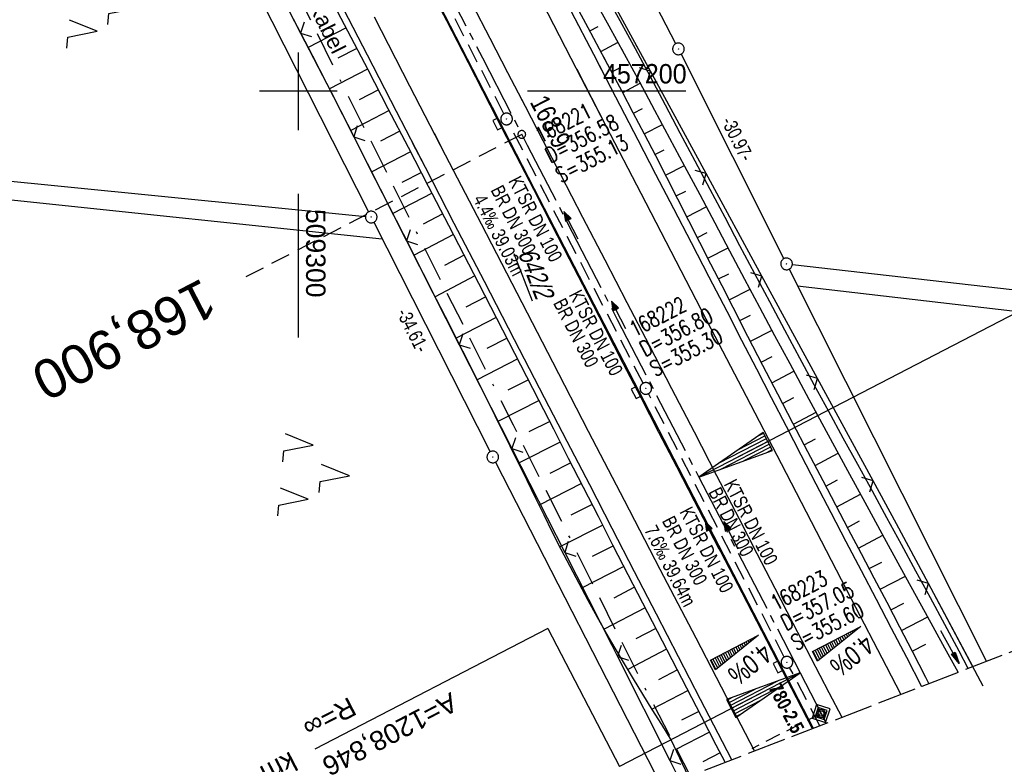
# Model space of a CAD drawing. Extents: x 508896 to 509497, y 457065 to 458031.
# Tile 4 of 45: x 509264 to 509391, y 457113 to 457209. Entities that reach past the tile are written whole.
import ezdxf
from ezdxf.enums import TextEntityAlignment as Align

# ---------------------------------------------------------------- set-up
doc = ezdxf.new("R2010")
doc.units = 0
doc.header["$LTSCALE"] = 10
doc.header["$MEASUREMENT"] = 0
for name, pattern in [('ACAD_ISO16W100', [73, 15, -6.5, 15, -6.5, 15, -7, 1, -7]), ('ACHSE', [5.5, 4, -0.5, 0.5, -0.5]), ('AUSGEZOGEN', [0]), ('LT00', [0]), ('LT14', [0.6, 0.5, -0.1]), ('LT17', [0.15, 0.1, -0.05]), ('STRICHLINIE2', [0.375, 0.25, -0.125])]:
    doc.linetypes.add(name, pattern=pattern)
doc.layers.get('0').update_dxf_attribs({"linetype": 'LT00'})
for name, color, linetype in [('--EK_FBR', 1, 'LT00'), ('--EK_Halt-Pfeil', 4, 'LT00'), ('--EK_Haltung', 7, 'STRICHLINIE2'), ('--EK_Haltung-Text', 140, 'LT00'), ('--EK_Schacht-Text', 5, 'LT00'), ('--EK_ST-93-1', 30, 'LT17'), ('--EK_STATIONSZEICHEN', 19, 'LT00'), ('--EK_STATIONSZEICHEN_NR', 19, 'LT17'), ('--EL_DFK_AB_L', 21, 'LT00'), ('--EL_DFK_AB_P', 7, 'LT00'), ('--EL_Halt-Pfeil', 4, 'LT00'), ('--EL_Haltung', 182, 'STRICHLINIE2'), ('--EL_Haltung-Text', 182, 'LT00'), ('-AX-093', 35, 'ACHSE'), ('-EL-93-1', 250, 'LT00'), ('-QUE-20O', 11, 'LT00'), ('-QUE-20W', 11, 'LT00'), ('-ST-93-1', 250, 'LT00'), ('-STATIONSZEICHEN', 19, 'LT00'), ('-STATIONZEICHEN_NR', 19, 'LT00'), ('ABSTAND', 8, 'LT00'), ('BAB-KABEL', 220, 'ACAD_ISO16W100'), ('BAB-KABEL_TEXT', 221, 'Continuous'), ('DFK_AB_FLNR', 7, 'Continuous'), ('DFK_AB_L', 21, 'LT00'), ('DFK_AB_P', 7, 'LT00'), ('DFK_KATASTER', 250, 'LT00'), ('DFK_NUTZUNG', 250, 'LT00'), ('DFK_TOPO-ANL', 252, 'LT00'), ('PFEIL', 140, 'AUSGEZOGEN'), ('V113_AFBR_BAB', 250, 'LT00'), ('V113_BOESCH', 250, 'LT00'), ('V113_BOSCHUNG', 250, 'LT00'), ('V113_GRABEN', 250, 'LT00'), ('V113_H_BORD', 8, 'LT00'), ('V113_KA_PRUF', 182, 'LT00'), ('V113_LD_MARK', 250, 'LT00'), ('V113_RASTER', 250, 'LT00'), ('V113_SINKK', 182, 'LT00'), ('V113_ZAUN', 40, 'LT00'), ('V114_AFBR_BAB', 250, 'LT00'), ('V114_BOESCH', 250, 'LT00'), ('V114_BOSCHUNG', 250, 'LT00'), ('V114_GRABEN', 250, 'LT00'), ('V114_H_BORD', 8, 'LT00'), ('V114_KA_PRUF', 182, 'LT00'), ('V114_LD_MARK', 250, 'LT00'), ('V114_RASTER', 250, 'LT00'), ('V114_SINKK', 182, 'LT00'), ('V114_ZAUN', 40, 'LT00')]:
    doc.layers.add(name, color=color, linetype=linetype)
doc.layers.add('-BLATT_113-RAND', color=7, linetype='LT14', plot=False)
doc.styles.add('Arial', font='ARIAL.TTF')
doc.styles.add('Beschrift', font='ARIAL.TTF')
doc.styles.add('Haltungsbeschriftung', font='ARIAL.TTF', dxfattribs={"width": 0.75})
doc.styles.add('Knoten', font='ARIALBD.TTF', dxfattribs={"width": 0.8, "height": 1.8})
doc.styles.add('schachtbeschriftung', font='romans.shx', dxfattribs={"width": 0.75, "height": 2})
doc.styles.get("Standard").update_dxf_attribs({"font": 'ARIAL.TTF'})

# ---------------------------------------------------------------- blocks, each defined once
blk = doc.blocks.new('SYMB0003')
at = {"color": 0, "linetype": 'ByBlock'}
for p, q in [((-0.015712, 0), (0.010166, 0.012015)), ((0, -0.021257), (-0.015712, 0)), ((0.010166, 0.012015), (0, -0.021257))]:
    blk.add_line(p, q, dxfattribs=at)
for points in [[(-0.031395, 0.499013), (-0.093691, 0.491144), (-0.154509, 0.475528), (-0.21289, 0.452414), (-0.267913, 0.422164), (-0.318712, 0.385257), (-0.364484, 0.342274), (-0.404509, 0.293893), (-0.438154, 0.240877), (-0.464888, 0.184062), (-0.484292, 0.124345), (-0.496058, 0.062667), (-0.5, 0)], [(-0.5, 0), (-0.496058, -0.062667), (-0.484292, -0.124345), (-0.464888, -0.184062), (-0.438154, -0.240877), (-0.404509, -0.293893), (-0.364485, -0.342274), (-0.318712, -0.385257), (-0.267914, -0.422164), (-0.21289, -0.452414), (-0.154509, -0.475529), (-0.093691, -0.491144), (-0.031395, -0.499014), (0.031395, -0.499014)], [(0.5, 0), (0.496057, 0.062667), (0.484292, 0.124345), (0.464888, 0.184062), (0.438153, 0.240877), (0.404509, 0.293893), (0.364484, 0.342274), (0.318712, 0.385257), (0.267913, 0.422164), (0.21289, 0.452414), (0.154509, 0.475528), (0.093691, 0.491144), (0.031395, 0.499013), (-0.031395, 0.499013)], [(0.031395, -0.499014), (0.093691, -0.491144), (0.154509, -0.475529), (0.21289, -0.452414), (0.267914, -0.422164), (0.318712, -0.385257), (0.364485, -0.342274), (0.404509, -0.293893), (0.438154, -0.240877), (0.464889, -0.184062), (0.484292, -0.124345), (0.496058, -0.062667), (0.5, 0)]]:
    blk.add_lwpolyline(points, dxfattribs=at)
blk = doc.blocks.new('SYMB7221')
at = {"color": 0, "linetype": 'ByBlock'}
for p, q in [((0, 0.435), (-0.11, 0.065)), ((0.11, 0.065), (0, 0.435)), ((0.25, 0.065), (0.11, 0.065)), ((-0.35, -0.065), (-0.46, -0.435)), ((0.35, -0.065), (0.24, -0.435))]:
    blk.add_line(p, q, dxfattribs=at)
for points in [[(-0.1, -0.435), (-0.24, -0.435), (-0.35, -0.065)], [(0.6, -0.435), (0.46, -0.435), (0.35, -0.065)]]:
    blk.add_lwpolyline(points, dxfattribs=at)
blk = doc.blocks.new('Pfreil3')
at = {"layer": 'PFEIL'}
blk.add_hatch(color=256, dxfattribs=at).paths.add_polyline_path([(-1.55, 0.27), (-1.55, -0.27), (0, 0)])
for p, q in [((-1.55, 0), (-4.83, 0)), ((-1.55, -0.27), (-1.55, 0.27)), ((-1.55, 0.27), (0, 0)), ((0, 0), (-1.55, -0.27))]:
    blk.add_line(p, q, dxfattribs=at)
blk = doc.blocks.new('SYMB0024')
at = {"color": 0, "linetype": 'ByBlock'}
for p, q in [((-0.5, 0.5), (0, 0)), ((0, 0), (0.5, 0.5))]:
    blk.add_line(p, q, dxfattribs=at)
blk = doc.blocks.new('SYMB0652')
at = {"color": 0, "linetype": 'ByBlock'}
blk.add_lwpolyline([(-0.15, -0.075), (0.15, -0.075), (0.15, 0.075), (-0.15, 0.075), (-0.15, -0.075)], dxfattribs=at)
blk = doc.blocks.new('SYMB0070')
at = {"color": 0, "linetype": 'ByBlock'}
for p, q in [((-0.5, 0), (0.2, 0)), ((0.5, 0), (0.2, 0.1)), ((0.2, 0.1), (0.2, 0)), ((0.468, 0), (0.21, 0.086)), ((0.21, 0.086), (0.21, -0.086)), ((0.21, -0.086), (0.468, 0)), ((0.22, -0.072), (0.437, 0)), ((0.23, -0.058), (0.405, 0)), ((0.24, -0.045), (0.374, 0)), ((0.342, 0), (0.25, 0.031)), ((0.25, 0.031), (0.25, -0.031)), ((0.25, -0.031), (0.342, 0)), ((0.26, -0.017), (0.31, 0)), ((0.27, -0.003), (0.279, 0))]:
    blk.add_line(p, q, dxfattribs=at)
for points in [[(0.2, 0), (0.2, -0.1), (0.5, 0)], [(0.437, 0), (0.22, 0.072), (0.22, -0.072)], [(0.405, 0), (0.23, 0.058), (0.23, -0.058)], [(0.374, 0), (0.24, 0.045), (0.24, -0.045)], [(0.31, 0), (0.26, 0.017), (0.26, -0.017)], [(0.279, 0), (0.27, 0.003), (0.27, -0.003)]]:
    blk.add_lwpolyline(points, dxfattribs=at)
blk = doc.blocks.new('SYMB18')
at = {"color": 0, "linetype": 'ByBlock'}
for p, q in [((1, 0.13), (0, 0)), ((0.000669, 0), (1, 0)), ((0.307692, 0.04), (1, 0.04)), ((0.615385, 0.08), (1, 0.08)), ((0.923077, 0.12), (1, 0.12)), ((0.307692, -0.04), (1, -0.04)), ((0.615385, -0.08), (1, -0.08)), ((0.923077, -0.12), (1, -0.12))]:
    blk.add_line(p, q, dxfattribs=at)
at = {"color": 0, "linetype": 'ByBlock', "flags": 128}
blk.add_lwpolyline([(0, 0), (1, -0.13), (1, 0.13)], dxfattribs=at)
blk = doc.blocks.new('SYMB2')
at = {"color": 0, "linetype": 'ByBlock', "flags": 128}
for points in [[(-0.031395, 0.499013), (-0.093691, 0.491144), (-0.154509, 0.475528), (-0.21289, 0.452414), (-0.267913, 0.422164), (-0.318712, 0.385257), (-0.364484, 0.342274), (-0.404509, 0.293893), (-0.438154, 0.240877), (-0.464888, 0.184062), (-0.484292, 0.124345), (-0.496058, 0.062667), (-0.5, 0)], [(-0.5, 0), (-0.496058, -0.062667), (-0.484292, -0.124345), (-0.464888, -0.184062), (-0.438154, -0.240877), (-0.404509, -0.293893), (-0.364485, -0.342274), (-0.318712, -0.385257), (-0.267914, -0.422164), (-0.21289, -0.452414), (-0.154509, -0.475529), (-0.093691, -0.491144), (-0.031395, -0.499014), (0.031395, -0.499014)], [(0.5, 0), (0.496057, 0.062667), (0.484292, 0.124345), (0.464888, 0.184062), (0.438153, 0.240877), (0.404509, 0.293893), (0.364484, 0.342274), (0.318712, 0.385257), (0.267913, 0.422164), (0.21289, 0.452414), (0.154509, 0.475528), (0.093691, 0.491144), (0.031395, 0.499013), (-0.031395, 0.499013)], [(0.031395, -0.499014), (0.093691, -0.491144), (0.154509, -0.475529), (0.21289, -0.452414), (0.267914, -0.422164), (0.318712, -0.385257), (0.364485, -0.342274), (0.404509, -0.293893), (0.438154, -0.240877), (0.464889, -0.184062), (0.484292, -0.124345), (0.496058, -0.062667), (0.5, 0)]]:
    blk.add_lwpolyline(points, dxfattribs=at)
blk = doc.blocks.new('Netzknoten_SYMB')
at = {"flags": 128}
blk.add_lwpolyline([(0, -0.864), (0.864, 0), (0, 0.864), (-0.864, 0)], close=True, dxfattribs=at)
blk.add_circle((0, 0), 0.36)

msp = doc.modelspace()

# ---------------------------------------------------------------- linework, layer by layer
at = {"layer": '--EK_FBR', "color": 2}
for points in [[(509316.7, 457213.71), (509319.07, 457209.11), (509321.87, 457203.68), (509324.67, 457198.26), (509327.47, 457192.83), (509330.27, 457187.41), (509332.57, 457182.93), (509334.88, 457178.45), (509337.19, 457173.96), (509339.5, 457169.48), (509341.81, 457165), (509344.1, 457160.57), (509346.39, 457156.14), (509348.69, 457151.71), (509350.99, 457147.28), (509353.29, 457142.85), (509357.11, 457135.48), (509360.93, 457128.12), (509364.75, 457120.75), (509366.18, 457117.98)], [(509322.4, 457211.2), (509324.67, 457206.81), (509326.94, 457202.43), (509329.21, 457198.06), (509331.48, 457193.68), (509333.76, 457189.3), (509336.61, 457183.81), (509339.46, 457178.32), (509342.31, 457172.83), (509345.16, 457167.33), (509348.06, 457161.74), (509350.96, 457156.16), (509353.86, 457150.57), (509356.75, 457144.98), (509359.06, 457140.51), (509361.37, 457136.04), (509363.69, 457131.57), (509366, 457127.1), (509368.31, 457122.64), (509369.97, 457119.44)], [(509328.45, 457199.52), (509329.21, 457198.06), (509331.48, 457193.68), (509333.76, 457189.3), (509336.61, 457183.81), (509339.46, 457178.32), (509342.31, 457172.83), (509345.16, 457167.33), (509348.06, 457161.74), (509350.96, 457156.16), (509353.86, 457150.57), (509356.75, 457144.98), (509359.06, 457140.51), (509361.37, 457136.04), (509363.69, 457131.57), (509366, 457127.1), (509368.31, 457122.64), (509369.97, 457119.44)], [(509324.85, 457197.91), (509327.47, 457192.83), (509330.27, 457187.41), (509332.57, 457182.93), (509334.88, 457178.45), (509337.19, 457173.96), (509339.5, 457169.48), (509341.81, 457165), (509344.1, 457160.57), (509346.39, 457156.14), (509348.69, 457151.71), (509350.99, 457147.28), (509353.29, 457142.85), (509357.11, 457135.48), (509360.93, 457128.12), (509364.75, 457120.75), (509366.18, 457117.98)]]:
    msp.add_lwpolyline(points, dxfattribs=at)
at = {"layer": '--EK_FBR'}
for points in [[(509355.81, 457113.98), (509354.62, 457116.29), (509351.79, 457121.75), (509348.96, 457127.22), (509346.14, 457132.69), (509343.31, 457138.16), (509340.42, 457143.75), (509337.52, 457149.35), (509334.62, 457154.94), (509331.72, 457160.54), (509327.84, 457168.02), (509323.96, 457175.51), (509320.09, 457182.99), (509316.36, 457190.2), (509312.63, 457197.41), (509308.91, 457204.63), (509305.87, 457210.5)], [(509335.15, 457210.26), (509338, 457204.76), (509340.85, 457199.26), (509343.71, 457193.76), (509346, 457189.35), (509348.3, 457184.93), (509350.59, 457180.52), (509352.88, 457176.1), (509355.17, 457171.68), (509357.08, 457167.99), (509358.99, 457164.29), (509360.9, 457160.59), (509362.81, 457156.89), (509364.73, 457153.2), (509366.64, 457149.5), (509368.58, 457145.78), (509370.52, 457142.06), (509372.47, 457138.34), (509374.41, 457134.62), (509376.36, 457130.9), (509378.3, 457127.18), (509380.26, 457123.42)], [(509338.41, 457203.98), (509340.85, 457199.26), (509343.71, 457193.76), (509346, 457189.35), (509348.3, 457184.93), (509350.59, 457180.52), (509352.88, 457176.1), (509355.17, 457171.68), (509357.08, 457167.99), (509358.99, 457164.29), (509360.9, 457160.59), (509362.81, 457156.89), (509364.73, 457153.2), (509366.64, 457149.5), (509368.58, 457145.78), (509370.52, 457142.06), (509372.47, 457138.34), (509374.41, 457134.62), (509376.36, 457130.9), (509378.3, 457127.18), (509380.26, 457123.42)], [(509355.81, 457113.98), (509354.62, 457116.29), (509351.79, 457121.75), (509348.96, 457127.22), (509346.14, 457132.69), (509343.31, 457138.16), (509340.42, 457143.75), (509337.52, 457149.35), (509334.62, 457154.94), (509331.72, 457160.54), (509327.84, 457168.02), (509323.96, 457175.51), (509320.09, 457182.99), (509316.36, 457190.2), (509314.71, 457193.38)]]:
    msp.add_lwpolyline(points, dxfattribs=at)
at = {"layer": '--EK_Haltung'}
for p, q in [((509326.48, 457197.09), (509308.83, 457231.42)), ((509344.4, 457162.42), (509327.16, 457195.76)), ((509362.58, 457127.19), (509345.09, 457161.09)), ((509367.14, 457118.35), (509363.27, 457125.86))]:
    msp.add_line(p, q, dxfattribs=at)
at = {"layer": '--EK_ST-93-1', "ltscale": 2.5}
msp.add_line((509328.78, 457194.45), (509293.24, 457176.1), dxfattribs=at)
at = {"layer": '--EK_STATIONSZEICHEN_NR', "ltscale": 2}
msp.add_line((509367.32, 457119.93), (509358.41, 457115.4), dxfattribs=at)
at = {"layer": '--EL_DFK_AB_L'}
for p, q in [((509348.61, 457206.12), (509283.27, 457332.7)), ((509241.32, 457318.02), (509309.05, 457184.48)), ((509349.29, 457204.78), (509362.53, 457178.45)), ((509309.73, 457183.14), (509324.7, 457153.61)), ((509363.21, 457177.11), (509388.61, 457126.64)), ((509325.38, 457152.27), (509346.8, 457110.5))]:
    msp.add_line(p, q, dxfattribs=at)
at = {"layer": '--EL_Haltung'}
for p, q in [((509326.48, 457197.09), (509308.83, 457231.42)), ((509344.4, 457162.42), (509327.16, 457195.76)), ((509362.58, 457127.19), (509345.09, 457161.09)), ((509367.14, 457118.35), (509363.27, 457125.86))]:
    msp.add_line(p, q, dxfattribs=at)
at = {"layer": '-AX-093', "ltscale": 0.2}
msp.add_lwpolyline([(509317.92, 457215.54), (509323.7, 457204.31), (509329.49, 457193.08), (509335.28, 457181.85), (509341.08, 457170.63), (509351.58, 457150.35), (509364.62, 457125.15), (509367.97, 457118.67)], dxfattribs=at)
at = {"layer": '-BLATT_113-RAND'}
msp.add_lwpolyline([(508896.03, 457928.01), (509229.23, 457065.1), (509496.96, 457168.48), (509163.77, 458031.39), (508896.03, 457928.01)], dxfattribs=at)
at = {"layer": '-EL-93-1'}
for p, q in [((509356.02, 457152.65), (509411.08, 457181.15)), ((509332.14, 457130.86), (509302.14, 457115.33)), ((509332.14, 457130.86), (509341.34, 457113.1)), ((509360.18, 457122.85), (509341.34, 457113.1))]:
    msp.add_line(p, q, dxfattribs=at)
at = {"layer": '-QUE-20O'}
for p, q in [((509370.97, 457129.97), (509370.8, 457130.29)), ((509371.06, 457130.43), (509371.2, 457130.16)), ((509371.44, 457130.35), (509371.33, 457130.57)), ((509371.6, 457130.71), (509371.68, 457130.54)), ((509371.92, 457130.74), (509371.86, 457130.85)), ((509372.13, 457130.98), (509372.16, 457130.93)), ((509372.4, 457131.12), (509372.4, 457131.12)), ((509368.4, 457129.05), (509368.82, 457128.25)), ((509369.06, 457128.44), (509368.67, 457129.19)), ((509368.93, 457129.33), (509369.29, 457128.63)), ((509369.53, 457128.82), (509369.2, 457129.47)), ((509369.47, 457129.6), (509369.77, 457129.01)), ((509370.01, 457129.21), (509369.73, 457129.74)), ((509370, 457129.88), (509370.25, 457129.4)), ((509370.49, 457129.59), (509370.27, 457130.02)), ((509370.53, 457130.16), (509370.73, 457129.78)), ((509366.27, 457127.95), (509366.91, 457126.72)), ((509367.14, 457126.91), (509366.54, 457128.09)), ((509366.8, 457128.23), (509367.38, 457127.1)), ((509367.62, 457127.29), (509367.07, 457128.36)), ((509367.33, 457128.5), (509367.86, 457127.48)), ((509368.1, 457127.68), (509367.6, 457128.64)), ((509367.87, 457128.78), (509368.34, 457127.87)), ((509368.58, 457128.06), (509368.13, 457128.92))]:
    msp.add_line(p, q, dxfattribs=at)
msp.add_lwpolyline([(509366.85, 457126.67), (509366.2, 457127.91), (509372.42, 457131.13), (509366.85, 457126.67)], dxfattribs=at)
at = {"layer": '-QUE-20W'}
for p, q in [((509357.4, 457129.03), (509357.59, 457128.65)), ((509357.83, 457128.85), (509357.66, 457129.17)), ((509357.93, 457129.31), (509358.07, 457129.04)), ((509358.31, 457129.23), (509358.2, 457129.45)), ((509358.46, 457129.58), (509358.55, 457129.42)), ((509358.79, 457129.61), (509358.73, 457129.72)), ((509358.99, 457129.86), (509359.02, 457129.8)), ((509359.26, 457129.99), (509359.26, 457130)), ((509355.44, 457126.93), (509355, 457127.79)), ((509355.26, 457127.93), (509355.68, 457127.12)), ((509355.92, 457127.32), (509355.53, 457128.07)), ((509355.8, 457128.2), (509356.16, 457127.51)), ((509356.4, 457127.7), (509356.06, 457128.34)), ((509356.33, 457128.48), (509356.64, 457127.89)), ((509356.88, 457128.08), (509356.6, 457128.62)), ((509356.86, 457128.76), (509357.11, 457128.27)), ((509357.35, 457128.46), (509357.13, 457128.89)), ((509353.13, 457126.83), (509353.77, 457125.6)), ((509354.01, 457125.79), (509353.4, 457126.96)), ((509353.67, 457127.1), (509354.25, 457125.98)), ((509354.49, 457126.17), (509353.93, 457127.24)), ((509354.2, 457127.38), (509354.72, 457126.36)), ((509354.96, 457126.55), (509354.47, 457127.52)), ((509354.73, 457127.65), (509355.2, 457126.74))]:
    msp.add_line(p, q, dxfattribs=at)
msp.add_lwpolyline([(509353.71, 457125.55), (509353.07, 457126.79), (509359.28, 457130.01), (509353.71, 457125.55)], dxfattribs=at)
at = {"layer": 'BAB-KABEL', "ltscale": 0.03, "flags": 128}
msp.add_lwpolyline([(509027.44, 457978.74), (509029.99, 457962.29), (509036.08, 457925.56), (509042.53, 457891.09), (509050.2, 457856.61), (509058.31, 457823.55), (509063.57, 457801.98), (509070.72, 457774.03), (509076, 457755.23), (509080.34, 457739.42), (509090.91, 457703.84), (509097.73, 457681.36), (509107.5, 457647.72), (509111.88, 457634.12), (509120.02, 457610.43), (509126.82, 457590.34), (509133.91, 457568.29), (509141.67, 457548.68), (509152.54, 457521.07), (509161.52, 457500.8), (509168.37, 457485.51), (509176.77, 457466.9), (509181.8, 457454.99), (509189.7, 457436.66), (509196.25, 457421.57), (509205.15, 457401.07), (509215.57, 457378.89), (509222.29, 457363.75), (509225.65, 457356.88), (509234.56, 457339.56), (509240.77, 457328.99), (509247.49, 457315.7), (509253.71, 457303.62), (509259.41, 457292.89), (509271.51, 457267.52), (509283.45, 457244.12), (509295.2, 457221.98), (509305.27, 457201.69), (509314.94, 457182.4), (509327.66, 457157.09), (509343.19, 457126.02), (509350.45, 457111.91)], dxfattribs=at)
at = {"layer": 'DFK_AB_L'}
for p, q in [((509348.61, 457206.12), (509283.27, 457332.7)), ((509241.32, 457318.02), (509309.05, 457184.48)), ((509349.29, 457204.78), (509362.53, 457178.45)), ((509309.73, 457183.14), (509324.7, 457153.61)), ((509363.21, 457177.11), (509388.61, 457126.64)), ((509325.38, 457152.27), (509346.8, 457110.5))]:
    msp.add_line(p, q, dxfattribs=at)
at = {"layer": 'DFK_KATASTER'}
for p, q in [((509206.74, 457194.14), (509269.46, 457187.77)), ((509269.46, 457187.77), (509308.64, 457183.88)), ((509363.62, 457177.69), (509466.39, 457166.07))]:
    msp.add_line(p, q, dxfattribs=at)
at = {"layer": 'DFK_TOPO-ANL'}
for p, q in [((509261.82, 457186.17), (509310.8, 457181.02)), ((509364.29, 457174.98), (509422.89, 457168.11))]:
    msp.add_line(p, q, dxfattribs=at)
at = {"layer": 'V113_AFBR_BAB', "color": 0}
for points in [[(509316.7, 457213.71), (509319.07, 457209.11), (509321.87, 457203.68), (509324.67, 457198.26), (509327.47, 457192.83), (509330.27, 457187.41), (509332.57, 457182.93), (509334.88, 457178.45), (509337.19, 457173.96), (509339.5, 457169.48), (509341.81, 457165), (509344.1, 457160.57), (509346.39, 457156.14), (509348.69, 457151.71), (509350.99, 457147.28), (509353.29, 457142.85), (509357.11, 457135.48), (509360.93, 457128.12), (509364.75, 457120.75), (509366.18, 457117.98)], [(509322.4, 457211.2), (509324.67, 457206.81), (509326.94, 457202.43), (509329.21, 457198.06), (509331.48, 457193.68), (509333.76, 457189.3), (509336.61, 457183.81), (509339.46, 457178.32), (509342.31, 457172.83), (509345.16, 457167.33), (509348.06, 457161.74), (509350.96, 457156.16), (509353.86, 457150.57), (509356.75, 457144.98), (509359.06, 457140.51), (509361.37, 457136.04), (509363.69, 457131.57), (509366, 457127.1), (509368.31, 457122.64), (509369.97, 457119.44)]]:
    msp.add_lwpolyline(points, dxfattribs=at)
at = {"layer": 'V113_AFBR_BAB'}
for points in [[(509355.81, 457113.98), (509354.62, 457116.29), (509351.79, 457121.75), (509348.96, 457127.22), (509346.14, 457132.69), (509343.31, 457138.16), (509340.42, 457143.75), (509337.52, 457149.35), (509334.62, 457154.94), (509331.72, 457160.54), (509327.84, 457168.02), (509323.96, 457175.51), (509320.09, 457182.99), (509316.36, 457190.2), (509312.63, 457197.41), (509308.91, 457204.63), (509305.87, 457210.5)], [(509335.15, 457210.26), (509338, 457204.76), (509340.85, 457199.26), (509343.71, 457193.76), (509346, 457189.35), (509348.3, 457184.93), (509350.59, 457180.52), (509352.88, 457176.1), (509355.17, 457171.68), (509357.08, 457167.99), (509358.99, 457164.29), (509360.9, 457160.59), (509362.81, 457156.89), (509364.73, 457153.2), (509366.64, 457149.5), (509368.58, 457145.78), (509370.52, 457142.06), (509372.47, 457138.34), (509374.41, 457134.62), (509376.36, 457130.9), (509378.3, 457127.18), (509380.26, 457123.42)]]:
    msp.add_lwpolyline(points, dxfattribs=at)
at = {"layer": 'V113_BOESCH'}
for points in [[(509354.96, 457113.65), (509353.81, 457115.87), (509351.92, 457119.52), (509350.03, 457123.17), (509348.14, 457126.82), (509346.25, 457130.47), (509344.37, 457134.13), (509342.49, 457137.78), (509340.56, 457141.52), (509338.64, 457145.27), (509336.73, 457149.02), (509334.81, 457152.76), (509332.89, 457156.51), (509330.97, 457160.26), (509327.12, 457167.76), (509323.25, 457175.25), (509319.38, 457182.74), (509316.78, 457187.74), (509314.18, 457192.74), (509311.58, 457197.74), (509308.98, 457202.74), (509306.38, 457207.74), (509303.78, 457212.74)], [(509381.2, 457123.78), (509380.79, 457124.57), (509379.08, 457127.9), (509377.45, 457131.05), (509375.81, 457134.19), (509374.17, 457137.33), (509372.52, 457140.47), (509370.87, 457143.61), (509369.22, 457146.75), (509367.57, 457149.88), (509365.63, 457153.59), (509363.68, 457157.3), (509361.75, 457161.01), (509359.82, 457164.72), (509357.9, 457168.44), (509355.99, 457172.16), (509354.56, 457174.95), (509353.14, 457177.74), (509351.72, 457180.53), (509350.3, 457183.33), (509348.88, 457186.12), (509347.45, 457188.91), (509346.02, 457191.69), (509344.57, 457194.47), (509343.14, 457197.22), (509341.7, 457199.95), (509340.25, 457202.69), (509338.8, 457205.42), (509337.34, 457208.15), (509335.88, 457210.88)], [(509350.24, 457111.83), (509348.01, 457116.54), (509346.8, 457118.5), (509345.58, 457120.45), (509344.38, 457122.41), (509343.18, 457124.37), (509341.99, 457126.34), (509340.82, 457128.32), (509339.66, 457130.31), (509338.53, 457132.3), (509337.33, 457134.47), (509336.16, 457136.64), (509335, 457138.83), (509333.87, 457141.03), (509332.75, 457143.24), (509331.64, 457145.45), (509330.54, 457147.67), (509329.45, 457149.89), (509328.36, 457152.12), (509327.27, 457154.34), (509326.17, 457156.56), (509324.52, 457159.9), (509322.85, 457163.23), (509321.18, 457166.56), (509319.5, 457169.88), (509317.81, 457173.2), (509316.13, 457176.52), (509314.44, 457179.83), (509312.64, 457183.36), (509310.85, 457186.89), (509309.06, 457190.42), (509307.26, 457193.95), (509305.46, 457197.48), (509303.66, 457201), (509301.85, 457204.52), (509299.4, 457209.27)]]:
    msp.add_lwpolyline(points, dxfattribs=at)
at = {"layer": 'V113_BOSCHUNG'}
for p, q in [((509306.15, 457208.17), (509301.28, 457205.64)), ((509337.54, 457207.77), (509338.63, 457208.35)), ((509307.54, 457205.51), (509305.1, 457204.24)), ((509338.95, 457205.13), (509341.17, 457206.3)), ((509308.92, 457202.85), (509304.02, 457200.3)), ((509340.36, 457202.48), (509341.48, 457203.07)), ((509310.31, 457200.19), (509307.85, 457198.91)), ((509341.77, 457199.83), (509344.03, 457201.03)), ((509311.69, 457197.53), (509306.75, 457194.96)), ((509343.16, 457197.17), (509344.31, 457197.78)), ((509344.55, 457194.52), (509346.88, 457195.74)), ((509313.08, 457194.87), (509310.59, 457193.57)), ((509345.93, 457191.86), (509347.12, 457192.48)), ((509314.46, 457192.21), (509309.47, 457189.61)), ((509347.3, 457189.2), (509349.72, 457190.43)), ((509315.85, 457189.54), (509313.34, 457188.24)), ((509317.23, 457186.88), (509312.19, 457184.26)), ((509348.66, 457186.53), (509349.9, 457187.16)), ((509350.03, 457183.86), (509352.54, 457185.14)), ((509318.61, 457184.22), (509316.08, 457182.9)), ((509319.99, 457181.56), (509314.91, 457178.91)), ((509351.39, 457181.19), (509352.67, 457181.84)), ((509352.75, 457178.51), (509355.36, 457179.84)), ((509321.37, 457178.89), (509318.82, 457177.56)), ((509322.75, 457176.23), (509317.63, 457173.56)), ((509354.11, 457175.84), (509355.44, 457176.51)), ((509324.13, 457173.56), (509321.56, 457172.22)), ((509355.47, 457173.17), (509358.18, 457174.54)), ((509325.5, 457170.9), (509320.34, 457168.21)), ((509356.84, 457170.5), (509358.21, 457171.19)), ((509358.22, 457167.82), (509361, 457169.25)), ((509326.88, 457168.23), (509324.29, 457166.88)), ((509359.6, 457165.15), (509361, 457165.88)), ((509328.25, 457165.56), (509323.04, 457162.85)), ((509360.98, 457162.48), (509363.82, 457163.98)), ((509329.63, 457162.88), (509327, 457161.53)), ((509331, 457160.2), (509325.71, 457157.5)), ((509362.37, 457159.82), (509363.81, 457160.58)), ((509363.76, 457157.16), (509366.67, 457158.7)), ((509332.37, 457157.52), (509329.7, 457156.17)), ((509333.74, 457154.85), (509328.35, 457152.12)), ((509365.15, 457154.5), (509366.62, 457155.28)), ((509366.54, 457151.84), (509369.53, 457153.42)), ((509335.11, 457152.18), (509332.39, 457150.81)), ((509336.47, 457149.51), (509331, 457146.74)), ((509367.94, 457149.19), (509369.45, 457149.99)), ((509369.33, 457146.53), (509372.4, 457148.15)), ((509337.84, 457146.84), (509335.09, 457145.45)), ((509370.73, 457143.88), (509372.28, 457144.7)), ((509339.21, 457144.17), (509333.69, 457141.38)), ((509372.13, 457141.22), (509375.28, 457142.89)), ((509340.57, 457141.51), (509337.82, 457140.11)), ((509373.52, 457138.57), (509375.12, 457139.41)), ((509341.94, 457138.85), (509336.48, 457136.04)), ((509374.91, 457135.91), (509378.17, 457137.62)), ((509343.3, 457136.19), (509340.61, 457134.79)), ((509376.3, 457133.25), (509377.96, 457134.12)), ((509344.68, 457133.53), (509339.39, 457130.78)), ((509377.68, 457130.6), (509381.06, 457132.36)), ((509346.05, 457130.86), (509343.48, 457129.52)), ((509347.43, 457128.2), (509342.44, 457125.6)), ((509379.06, 457127.94), (509380.79, 457128.83)), ((509348.81, 457125.53), (509346.4, 457124.28)), ((509350.19, 457122.87), (509345.57, 457120.47)), ((509351.57, 457120.2), (509349.36, 457119.06)), ((509352.95, 457117.54), (509348.61, 457115.28)), ((509354.32, 457114.87), (509352.11, 457113.72))]:
    msp.add_line(p, q, dxfattribs=at)
at = {"layer": 'V113_GRABEN'}
for points in [[(509386.25, 457125.73), (509385.08, 457127.95), (509383.24, 457131.39), (509381.39, 457134.82), (509379.53, 457138.25), (509377.67, 457141.68), (509375.79, 457145.1), (509373.92, 457148.53), (509372.05, 457151.95), (509370.17, 457155.37), (509368.3, 457158.79), (509366.44, 457162.22), (509364.58, 457165.65), (509362.64, 457169.26), (509360.71, 457172.88), (509358.78, 457176.5), (509356.86, 457180.12), (509354.95, 457183.74), (509353.03, 457187.37), (509351.11, 457190.99), (509349.19, 457194.61), (509347.27, 457198.23), (509345.34, 457201.85), (509343.4, 457205.46), (509341.45, 457209.06), (509339.49, 457212.66)], [(509384.98, 457125.24), (509383.27, 457128.34), (509380.76, 457132.9), (509378.25, 457137.47), (509375.75, 457142.03), (509373.25, 457146.6), (509370.75, 457151.17), (509368.27, 457155.75), (509365.79, 457160.33), (509363.32, 457164.91), (509361.38, 457168.54), (509359.45, 457172.16), (509357.51, 457175.79), (509355.58, 457179.42), (509353.66, 457183.04), (509351.73, 457186.67), (509349.79, 457190.3), (509347.86, 457193.92), (509345.91, 457197.54), (509343.96, 457201.16), (509342, 457204.77), (509340.03, 457208.38), (509338.04, 457211.98)]]:
    msp.add_lwpolyline(points, dxfattribs=at)
at = {"layer": 'V113_H_BORD'}
msp.add_lwpolyline([(509042.25, 457984.46), (509051.96, 457925.92), (509063.65, 457867.24), (509080.34, 457796.2), (509092.22, 457751.55), (509119.94, 457660.36), (509144.41, 457590.77), (509169.44, 457526.6), (509196.66, 457462.52), (509226.85, 457396.41), (509237.29, 457374.3), (509273.52, 457300.18), (509300.02, 457247.77), (509301.77, 457242.87), (509307.31, 457232.16), (509330.36, 457187.46), (509366.29, 457118.02)], dxfattribs=at)
at = {"layer": 'V113_LD_MARK'}
for points in [[(509330.61, 457212.98), (509335.11, 457204.27), (509339.61, 457195.57), (509344.11, 457186.87), (509348.62, 457178.17), (509353.13, 457169.47), (509357.65, 457160.78), (509362.16, 457152.08), (509366.68, 457143.39), (509371.19, 457134.69), (509375.7, 457126), (509377.58, 457122.38)], [(509309.76, 457209.58), (509314.34, 457200.69), (509318.93, 457191.81), (509323.53, 457182.92), (509328.13, 457174.04), (509332.73, 457165.16), (509337.34, 457156.28), (509341.95, 457147.4), (509346.56, 457138.52), (509351.17, 457129.65), (509355.79, 457120.77), (509358.73, 457115.1)]]:
    msp.add_lwpolyline(points, dxfattribs=at)
at = {"layer": 'V113_RASTER'}
for p, q in [((509300, 457205), (509300, 457195)), ((509305, 457200), (509295, 457200))]:
    msp.add_line(p, q, dxfattribs=at)
at = {"layer": 'V113_ZAUN'}
for p, q in [((509293.4, 457220.8), (509300.29, 457207.48)), ((509352.52, 457189.4), (509345.36, 457202.58)), ((509307.14, 457194.13), (509313.93, 457180.76)), ((509359.68, 457176.22), (509352.52, 457189.4)), ((509313.93, 457180.76), (509320.72, 457167.38)), ((509366.85, 457163.04), (509359.68, 457176.22)), ((509320.72, 457167.38), (509327.51, 457154.01)), ((509374.01, 457149.86), (509366.85, 457163.04)), ((509327.51, 457154.01), (509334.31, 457140.64)), ((509386.86, 457125.96), (509381.13, 457136.66)), ((509341.1, 457127.26), (509347.85, 457113.87)), ((509347.85, 457113.87), (509349.1, 457111.38))]:
    msp.add_line(p, q, dxfattribs=at)
for points in [[(509345.36, 457202.58), (509339.78, 457212.85), (509338.24, 457215.78)], [(509300.29, 457207.48), (509304.22, 457199.87), (509307.14, 457194.13)], [(509381.13, 457136.66), (509377.01, 457144.33), (509374.01, 457149.86)], [(509334.31, 457140.64), (509340.36, 457128.73), (509341.1, 457127.26)]]:
    msp.add_lwpolyline(points, dxfattribs=at)
at = {"layer": 'V114_AFBR_BAB'}
for points in [[(509338.41, 457203.98), (509340.85, 457199.26), (509343.71, 457193.76), (509346, 457189.35), (509348.3, 457184.93), (509350.59, 457180.52), (509352.88, 457176.1), (509355.17, 457171.68), (509357.08, 457167.99), (509358.99, 457164.29), (509360.9, 457160.59), (509362.81, 457156.89), (509364.73, 457153.2), (509366.64, 457149.5), (509368.58, 457145.78), (509370.52, 457142.06), (509372.47, 457138.34), (509374.41, 457134.62), (509376.36, 457130.9), (509378.3, 457127.18), (509380.26, 457123.42)], [(509355.81, 457113.98), (509354.62, 457116.29), (509351.79, 457121.75), (509348.96, 457127.22), (509346.14, 457132.69), (509343.31, 457138.16), (509340.42, 457143.75), (509337.52, 457149.35), (509334.62, 457154.94), (509331.72, 457160.54), (509327.84, 457168.02), (509323.96, 457175.51), (509320.09, 457182.99), (509316.36, 457190.2), (509314.71, 457193.38)]]:
    msp.add_lwpolyline(points, dxfattribs=at)
at = {"layer": 'V114_AFBR_BAB', "color": 0}
for points in [[(509328.45, 457199.52), (509329.21, 457198.06), (509331.48, 457193.68), (509333.76, 457189.3), (509336.61, 457183.81), (509339.46, 457178.32), (509342.31, 457172.83), (509345.16, 457167.33), (509348.06, 457161.74), (509350.96, 457156.16), (509353.86, 457150.57), (509356.75, 457144.98), (509359.06, 457140.51), (509361.37, 457136.04), (509363.69, 457131.57), (509366, 457127.1), (509368.31, 457122.64), (509369.97, 457119.44)], [(509324.85, 457197.91), (509327.47, 457192.83), (509330.27, 457187.41), (509332.57, 457182.93), (509334.88, 457178.45), (509337.19, 457173.96), (509339.5, 457169.48), (509341.81, 457165), (509344.1, 457160.57), (509346.39, 457156.14), (509348.69, 457151.71), (509350.99, 457147.28), (509353.29, 457142.85), (509357.11, 457135.48), (509360.93, 457128.12), (509364.75, 457120.75), (509366.18, 457117.98)]]:
    msp.add_lwpolyline(points, dxfattribs=at)
at = {"layer": 'V114_BOESCH'}
for points in [[(509381.2, 457123.78), (509380.79, 457124.57), (509379.08, 457127.9), (509377.45, 457131.05), (509375.81, 457134.19), (509374.17, 457137.33), (509372.52, 457140.47), (509370.87, 457143.61), (509369.22, 457146.75), (509367.57, 457149.88), (509365.63, 457153.59), (509363.68, 457157.3), (509361.75, 457161.01), (509359.82, 457164.72), (509357.9, 457168.44), (509355.99, 457172.16), (509354.56, 457174.95), (509353.14, 457177.74), (509351.72, 457180.53), (509350.3, 457183.33), (509348.88, 457186.12), (509347.45, 457188.91), (509346.02, 457191.69), (509344.57, 457194.47), (509343.14, 457197.22), (509341.7, 457199.95), (509340.25, 457202.69), (509339.34, 457204.39)], [(509354.96, 457113.65), (509353.81, 457115.87), (509351.92, 457119.52), (509350.03, 457123.17), (509348.14, 457126.82), (509346.25, 457130.47), (509344.37, 457134.13), (509342.49, 457137.78), (509340.56, 457141.52), (509338.64, 457145.27), (509336.73, 457149.02), (509334.81, 457152.76), (509332.89, 457156.51), (509330.97, 457160.26), (509327.12, 457167.76), (509323.25, 457175.25), (509319.38, 457182.74), (509316.78, 457187.74), (509314.18, 457192.74), (509314.01, 457193.07)], [(509350.24, 457111.83), (509348.01, 457116.54), (509346.8, 457118.5), (509345.58, 457120.45), (509344.38, 457122.41), (509343.18, 457124.37), (509341.99, 457126.34), (509340.82, 457128.32), (509339.66, 457130.31), (509338.53, 457132.3), (509337.33, 457134.47), (509336.16, 457136.64), (509335, 457138.83), (509333.87, 457141.03), (509332.75, 457143.24), (509331.64, 457145.45), (509330.54, 457147.67), (509329.45, 457149.89), (509328.36, 457152.12), (509327.27, 457154.34), (509326.17, 457156.56), (509324.52, 457159.9), (509322.85, 457163.23), (509321.18, 457166.56), (509319.5, 457169.88), (509317.81, 457173.2), (509316.13, 457176.52), (509314.44, 457179.83), (509312.64, 457183.36), (509310.85, 457186.89), (509309.06, 457190.42), (509308.88, 457190.78)]]:
    msp.add_lwpolyline(points, dxfattribs=at)
at = {"layer": 'V114_BOSCHUNG'}
for p, q in [((509340.36, 457202.48), (509341.48, 457203.07)), ((509341.77, 457199.83), (509344.03, 457201.03)), ((509343.16, 457197.17), (509344.31, 457197.78)), ((509344.55, 457194.52), (509346.88, 457195.74)), ((509345.93, 457191.86), (509347.12, 457192.48)), ((509314.46, 457192.21), (509309.47, 457189.61)), ((509347.3, 457189.2), (509349.72, 457190.43)), ((509315.85, 457189.54), (509313.34, 457188.24)), ((509317.23, 457186.88), (509312.19, 457184.26)), ((509348.66, 457186.53), (509349.9, 457187.16)), ((509350.03, 457183.86), (509352.54, 457185.14)), ((509318.61, 457184.22), (509316.08, 457182.9)), ((509319.99, 457181.56), (509314.91, 457178.91)), ((509351.39, 457181.19), (509352.67, 457181.84)), ((509352.75, 457178.51), (509355.36, 457179.84)), ((509321.37, 457178.89), (509318.82, 457177.56)), ((509322.75, 457176.23), (509317.63, 457173.56)), ((509354.11, 457175.84), (509355.44, 457176.51)), ((509324.13, 457173.56), (509321.56, 457172.22)), ((509355.47, 457173.17), (509358.18, 457174.54)), ((509325.5, 457170.9), (509320.34, 457168.21)), ((509356.84, 457170.5), (509358.21, 457171.19)), ((509358.22, 457167.82), (509361, 457169.25)), ((509326.88, 457168.23), (509324.29, 457166.88)), ((509359.6, 457165.15), (509361, 457165.88)), ((509328.25, 457165.56), (509323.04, 457162.85)), ((509360.98, 457162.48), (509363.82, 457163.98)), ((509329.63, 457162.88), (509327, 457161.53)), ((509331, 457160.2), (509325.71, 457157.5)), ((509362.37, 457159.82), (509363.81, 457160.58)), ((509363.76, 457157.16), (509366.67, 457158.7)), ((509332.37, 457157.52), (509329.7, 457156.17)), ((509333.74, 457154.85), (509328.35, 457152.12)), ((509365.15, 457154.5), (509366.62, 457155.28)), ((509366.54, 457151.84), (509369.53, 457153.42)), ((509335.11, 457152.18), (509332.39, 457150.81)), ((509336.47, 457149.51), (509331, 457146.74)), ((509367.94, 457149.19), (509369.45, 457149.99)), ((509369.33, 457146.53), (509372.4, 457148.15)), ((509337.84, 457146.84), (509335.09, 457145.45)), ((509370.73, 457143.88), (509372.28, 457144.7)), ((509339.21, 457144.17), (509333.69, 457141.38)), ((509372.13, 457141.22), (509375.28, 457142.89)), ((509340.57, 457141.51), (509337.82, 457140.11)), ((509373.52, 457138.57), (509375.12, 457139.41)), ((509341.94, 457138.85), (509336.48, 457136.04)), ((509374.91, 457135.91), (509378.17, 457137.62)), ((509343.3, 457136.19), (509340.61, 457134.79)), ((509376.3, 457133.25), (509377.96, 457134.12)), ((509344.68, 457133.53), (509339.39, 457130.78)), ((509377.68, 457130.6), (509381.06, 457132.36)), ((509346.05, 457130.86), (509343.48, 457129.52)), ((509347.43, 457128.2), (509342.44, 457125.6)), ((509379.06, 457127.94), (509380.79, 457128.83)), ((509348.81, 457125.53), (509346.4, 457124.28)), ((509350.19, 457122.87), (509345.57, 457120.47)), ((509351.57, 457120.2), (509349.36, 457119.06)), ((509352.95, 457117.54), (509348.61, 457115.28)), ((509354.32, 457114.87), (509352.11, 457113.72))]:
    msp.add_line(p, q, dxfattribs=at)
at = {"layer": 'V114_GRABEN'}
for points in [[(509384.98, 457125.24), (509383.27, 457128.34), (509380.76, 457132.9), (509378.25, 457137.47), (509375.75, 457142.03), (509373.25, 457146.6), (509370.75, 457151.17), (509368.27, 457155.75), (509365.79, 457160.33), (509363.32, 457164.91), (509361.38, 457168.54), (509359.45, 457172.16), (509357.51, 457175.79), (509355.58, 457179.42), (509353.66, 457183.04), (509351.73, 457186.67), (509349.79, 457190.3), (509347.86, 457193.92), (509345.91, 457197.54), (509343.96, 457201.16), (509342, 457204.77), (509341.64, 457205.42)], [(509386.25, 457125.73), (509385.08, 457127.95), (509383.24, 457131.39), (509381.39, 457134.82), (509379.53, 457138.25), (509377.67, 457141.68), (509375.79, 457145.1), (509373.92, 457148.53), (509372.05, 457151.95), (509370.17, 457155.37), (509368.3, 457158.79), (509366.44, 457162.22), (509364.58, 457165.65), (509362.64, 457169.26), (509360.71, 457172.88), (509358.78, 457176.5), (509356.86, 457180.12), (509354.95, 457183.74), (509353.03, 457187.37), (509351.11, 457190.99), (509349.19, 457194.61), (509347.27, 457198.23), (509345.34, 457201.85), (509343.4, 457205.46), (509343.07, 457206.06)]]:
    msp.add_lwpolyline(points, dxfattribs=at)
at = {"layer": 'V114_H_BORD'}
msp.add_lwpolyline([(509324.95, 457197.96), (509330.36, 457187.46), (509366.29, 457118.02)], dxfattribs=at)
at = {"layer": 'V114_LD_MARK'}
for points in [[(509335.85, 457202.83), (509339.61, 457195.57), (509344.11, 457186.87), (509348.62, 457178.17), (509353.13, 457169.47), (509357.65, 457160.78), (509362.16, 457152.08), (509366.68, 457143.39), (509371.19, 457134.69), (509375.7, 457126), (509377.58, 457122.38)], [(509317.48, 457194.62), (509318.93, 457191.81), (509323.53, 457182.92), (509328.13, 457174.04), (509332.73, 457165.16), (509337.34, 457156.28), (509341.95, 457147.4), (509346.56, 457138.52), (509351.17, 457129.65), (509355.79, 457120.77), (509358.73, 457115.1)]]:
    msp.add_lwpolyline(points, dxfattribs=at)
at = {"layer": 'V114_RASTER'}
for p, q in [((509349.9, 457200), (509329.51, 457200)), ((509300, 457186.81), (509300, 457168.31))]:
    msp.add_line(p, q, dxfattribs=at)
at = {"layer": 'V114_ZAUN'}
for p, q in [((509345.36, 457202.58), (509343.39, 457206.2)), ((509352.52, 457189.4), (509345.36, 457202.58)), ((509308.85, 457190.76), (509313.93, 457180.76)), ((509359.68, 457176.22), (509352.52, 457189.4)), ((509313.93, 457180.76), (509320.72, 457167.38)), ((509366.85, 457163.04), (509359.68, 457176.22)), ((509320.72, 457167.38), (509327.51, 457154.01)), ((509374.01, 457149.86), (509366.85, 457163.04)), ((509327.51, 457154.01), (509334.31, 457140.64)), ((509388.21, 457123.44), (509381.13, 457136.66)), ((509341.1, 457127.26), (509347.85, 457113.87)), ((509347.85, 457113.87), (509349.1, 457111.38))]:
    msp.add_line(p, q, dxfattribs=at)
for points in [[(509381.13, 457136.66), (509377.01, 457144.33), (509374.01, 457149.86)], [(509334.31, 457140.64), (509340.36, 457128.73), (509341.1, 457127.26)]]:
    msp.add_lwpolyline(points, dxfattribs=at)

# ---------------------------------------------------------------- block references
at = {"layer": '--EK_Halt-Pfeil', "yscale": 4, "zscale": 4}
for p, xscale, rotation in [((509335.13, 457182.75), 3.999999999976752, 117.3450299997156), ((509355.71, 457142.87), 3.999999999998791, 117.2838700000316)]:
    msp.add_blockref('SYMB0070', p, dxfattribs=dict(at, xscale=xscale, rotation=rotation))
at = {"layer": '--EK_STATIONSZEICHEN', "linetype": 'Continuous', "lineweight": 0, "xscale": 1.500000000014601, "yscale": 1.5, "zscale": 1.5, "rotation": 206.9870077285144}
msp.add_blockref('Netzknoten_SYMB', (509367.32, 457119.93), dxfattribs=at)
at = {"layer": '--EL_DFK_AB_P', "xscale": 1.500000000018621, "yscale": 1.5, "zscale": 1.5, "rotation": 264.7377099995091}
for p in [(509348.95, 457205.45), (509309.39, 457183.81), (509362.87, 457177.78), (509325.04, 457152.94)]:
    msp.add_blockref('SYMB0003', p, dxfattribs=at)
at = {"layer": '--EL_Halt-Pfeil', "yscale": 4, "zscale": 4}
for p, xscale, rotation in [((509341.24, 457171.22), 3.999999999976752, 117.3450299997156), ((509353.29, 457142.85), 3.999999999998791, 117.2838700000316)]:
    msp.add_blockref('SYMB0070', p, dxfattribs=dict(at, xscale=xscale, rotation=rotation))
at = {"layer": '-EL-93-1', "yscale": 10, "zscale": 10}
for p, xscale, rotation in [((509351.58, 457150.35), 9.999999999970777, 27.36230400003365), ((509364.62, 457125.15), 9.99999999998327, 207.3620679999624)]:
    msp.add_blockref('SYMB18', p, dxfattribs=dict(at, xscale=xscale, rotation=rotation))
at = {"layer": '-ST-93-1', "rotation": 274.1956499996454}
msp.add_blockref('SYMB2', (509328.78, 457194.45), dxfattribs=at)
at = {"layer": '-STATIONSZEICHEN', "linetype": 'Continuous', "lineweight": 0, "rotation": 206.9870077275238}
msp.add_blockref('Netzknoten_SYMB', (509367.32, 457119.93), dxfattribs=at)
at = {"layer": 'DFK_AB_P', "xscale": 1.500000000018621, "yscale": 1.5, "zscale": 1.5, "rotation": 264.7377099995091}
for p in [(509348.95, 457205.45), (509309.39, 457183.81), (509362.87, 457177.78), (509325.04, 457152.94)]:
    msp.add_blockref('SYMB0003', p, dxfattribs=at)
at = {"layer": 'DFK_NUTZUNG', "xscale": 10.00000000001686, "yscale": 10, "zscale": 10, "rotation": 264.7377100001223}
for p in [(509275.07, 457211.14), (509302.25, 457150.92)]:
    msp.add_blockref('SYMB7221', p, dxfattribs=at)
at = {"layer": 'PFEIL', "rotation": 298.7272076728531}
msp.add_blockref('Pfreil3', (509385.08, 457126.35), dxfattribs=at)
at = {"layer": 'V113_KA_PRUF', "xscale": 1.499999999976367, "yscale": 1.5, "zscale": 1.5, "rotation": 291.1131099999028}
for p in [(509326.82, 457196.43), (509344.75, 457161.76), (509362.92, 457126.52)]:
    msp.add_blockref('SYMB0003', p, dxfattribs=at)
at = {"layer": 'V113_SINKK', "yscale": 4.5, "zscale": 4.5}
for p, xscale, rotation in [((509325.65, 457195.78), 4.499999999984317, 297.2926519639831), ((509343.48, 457161.21), 4.50000000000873, 297.3771014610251), ((509361.75, 457125.9), 4.500000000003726, 297.3844899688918)]:
    msp.add_blockref('SYMB0652', p, dxfattribs=dict(at, xscale=xscale, rotation=rotation))
at = {"layer": 'V113_ZAUN', "yscale": 2.099999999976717, "zscale": 2.1}
for p, xscale, rotation in [((509300.29, 457207.48), 2.100000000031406, 297.3289500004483), ((509345.36, 457202.58), 2.100000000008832, 118.5196200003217), ((509307.14, 457194.13), 2.100000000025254, 296.9280900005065), ((509352.52, 457189.4), 2.100000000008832, 118.5196200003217), ((509313.93, 457180.76), 2.100000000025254, 296.9280900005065), ((509359.68, 457176.22), 2.100000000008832, 118.5196200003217), ((509320.72, 457167.38), 2.100000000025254, 296.9280900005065), ((509366.85, 457163.04), 2.100000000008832, 118.5196200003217), ((509327.51, 457154.01), 2.100000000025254, 296.9280900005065), ((509374.01, 457149.86), 2.100000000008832, 118.5196200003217), ((509334.31, 457140.64), 2.100000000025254, 296.9280900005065), ((509381.13, 457136.66), 2.100000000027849, 118.1916999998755), ((509341.1, 457127.26), 2.100000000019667, 296.7453999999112), ((509347.85, 457113.87), 2.100000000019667, 296.7453999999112)]:
    msp.add_blockref('SYMB0024', p, dxfattribs=dict(at, xscale=xscale, rotation=rotation))
at = {"layer": 'V114_KA_PRUF', "xscale": 1.499999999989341, "yscale": 1.5, "zscale": 1.5, "rotation": 294.0840000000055}
for p in [(509326.82, 457196.43), (509344.75, 457161.76), (509362.92, 457126.52)]:
    msp.add_blockref('SYMB0003', p, dxfattribs=at)
at = {"layer": 'V114_SINKK', "zscale": 4.5}
for p, xscale, yscale, rotation in [((509325.65, 457195.78), 4.500000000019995, 4.499999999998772, 297.2713928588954), ((509343.48, 457161.21), 4.500000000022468, 4.499999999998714, 297.3770327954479), ((509361.75, 457125.9), 4.500000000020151, 4.500000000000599, 297.3844619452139)]:
    msp.add_blockref('SYMB0652', p, dxfattribs=dict(at, xscale=xscale, yscale=yscale, rotation=rotation))
at = {"layer": 'V114_ZAUN', "yscale": 2.099999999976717, "zscale": 2.1}
for p, xscale, rotation in [((509345.36, 457202.58), 2.100000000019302, 118.5191799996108), ((509352.52, 457189.4), 2.100000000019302, 118.5191799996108), ((509313.93, 457180.76), 2.100000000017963, 296.9282499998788), ((509359.68, 457176.22), 2.100000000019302, 118.5191799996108), ((509320.72, 457167.38), 2.100000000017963, 296.9282499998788), ((509366.85, 457163.04), 2.100000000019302, 118.5191799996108), ((509327.51, 457154.01), 2.100000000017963, 296.9282499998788), ((509374.01, 457149.86), 2.100000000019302, 118.5191799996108), ((509334.31, 457140.64), 2.100000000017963, 296.9282499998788), ((509381.13, 457136.66), 2.100000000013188, 118.1930400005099), ((509341.1, 457127.26), 2.100000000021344, 296.7462699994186), ((509347.85, 457113.87), 2.100000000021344, 296.7462699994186)]:
    msp.add_blockref('SYMB0024', p, dxfattribs=dict(at, xscale=xscale, rotation=rotation))

# ---------------------------------------------------------------- texts
at = {"layer": '--EK_Haltung-Text', "style": 'Haltungsbeschriftung', "width": 0.75}
for s, rotation, p in [('KTSR DN 100', -62.655, (509327, 457188.46)), ('BR DN 300', -62.655, (509324.72, 457187.28)), ('4.4‰ 39.03m', -62.655, (509322.45, 457186.11)), ('KTSR DN 100', -62.7161, (509349.05, 457145.89)), ('7.6‰ 39.64m', -62.7161, (509344.5, 457143.54)), ('BR DN 300', -62.7161, (509346.78, 457144.72))]:
    msp.add_text(s, height=1.8, rotation=rotation, dxfattribs=at).set_placement(p)
at = {"layer": '--EK_Schacht-Text', "style": 'schachtbeschriftung', "width": 0.75}
for s, rotation, p in [('168221', 27.2131, (509331.16, 457193.27)), ('D=356.58', 27.2131, (509332.48, 457190.71)), ('S=355.13', 27.2131, (509333.8, 457188.15)), ('168222', 27.345, (509343.31, 457168.34)), ('D=356.80', 27.345, (509344.64, 457165.79)), ('S=355.30', 27.345, (509345.96, 457163.23)), ('168223', 27.2839, (509361.49, 457133.11)), ('D=357.05', 27.2839, (509362.81, 457130.55)), ('S=355.60', 27.2839, (509364.13, 457127.99))]:
    msp.add_text(s, height=2, rotation=rotation, dxfattribs=at).set_placement(p)
at = {"layer": '--EK_ST-93-1', "style": 'Beschrift'}
msp.add_text('168,900', height=5, rotation=-152.709, dxfattribs=at).set_placement((509288.8, 457173.8), align=Align.MIDDLE_LEFT)
at = {"layer": '--EL_Haltung-Text', "style": 'Haltungsbeschriftung', "width": 0.75}
for s, rotation, p in [('BR DN 300', -62.655, (509332.77, 457172.74)), ('KTSR DN 100', -62.655, (509334.8, 457173.81)), ('KTSR DN 100', -62.7161, (509354.76, 457149.45)), ('BR DN 300', -62.7161, (509352.76, 457148.42))]:
    msp.add_text(s, height=1.8, rotation=rotation, dxfattribs=at).set_placement(p)
at = {"layer": '-EL-93-1', "style": 'Arial'}
msp.add_text('R=∞', height=2.5, rotation=207.3621, dxfattribs=at).set_placement((509301.45, 457116.66), align=Align.TOP_RIGHT)
msp.add_text('A=1208,846', height=2.5, rotation=207.3621, dxfattribs=at).set_placement((509302.83, 457114), align=Align.RIGHT)
msp.add_text('   km 168+978,023', height=2.5, rotation=207.3621, dxfattribs=at).set_placement((509302.14, 457115.33), align=Align.MIDDLE_LEFT)
at = {"layer": '-QUE-20O', "style": 'Beschrift', "width": 0.75}
msp.add_text('4.0%', height=2.5, rotation=-141.3281, dxfattribs=at).set_placement((509372.88, 457130.2))
at = {"layer": '-QUE-20W', "style": 'Beschrift', "width": 0.75}
msp.add_text('4.0%', height=2.5, rotation=-141.3281, dxfattribs=at).set_placement((509359.74, 457129.08))
at = {"layer": '-ST-93-1', "style": 'Beschrift', "width": 0.8}
msp.add_text('  168.9', height=2.5, rotation=-62.7092, dxfattribs=at).set_placement((509329.05, 457200.01))
at = {"layer": '-STATIONZEICHEN_NR', "style": 'Knoten', "width": 0.8}
msp.add_text('780-2.5', height=1.8, rotation=297.3568, dxfattribs=at).set_placement((509363.66, 457121.04), align=Align.TOP_CENTER)
at = {"layer": 'ABSTAND', "width": 0.75}
for s, rotation, p in [(' -30.97-', -63.2951, (509354.18, 457196.62)), (' -34.61-', -63.1146, (509312.36, 457171.97))]:
    msp.add_text(s, height=1.8, rotation=rotation, dxfattribs=at).set_placement(p)
at = {"layer": 'BAB-KABEL_TEXT', "insert": (509301.35, 457210.74), "char_height": 2, "attachment_point": 8, "rotation": 296.395, "style": 'Beschrift'}
msp.add_mtext('BAB-Kabel', dxfattribs=at)
at = {"layer": 'DFK_AB_FLNR', "oblique": 13.754, "width": 0.75}
msp.add_text('%%U642/2', height=2.5, rotation=291.1131, dxfattribs=at).set_placement((509328.25, 457179.19))
at = {"layer": 'V114_RASTER'}
for s, rotation, width, p in [(' 457200', 0.0001, 0.924, (509338.34, 457201)), (' 509300', -89.9999, 0.979, (509301, 457185.81))]:
    msp.add_text(s, height=2.5, rotation=rotation, dxfattribs=dict(at, width=width)).set_placement(p)

doc.saveas('drawing.dxf')
